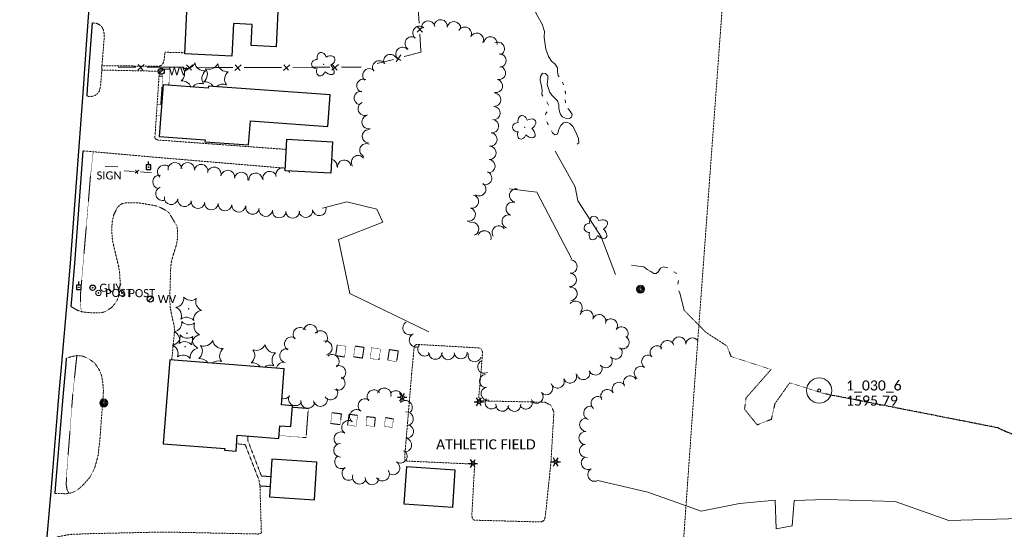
# Model space of a CAD drawing. Extents: x 386237 to 390135, y 96958 to 113752.
# Tile 40 of 116: x 387879 to 388464, y 99903 to 100206. Entities that reach past the tile are written whole.
import ezdxf
from ezdxf.enums import TextEntityAlignment as Align
from ezdxf.lldxf.tags import DXFTag

# ---------------------------------------------------------------- set-up
doc = ezdxf.new("R2010")
doc.units = 0
doc.header["$MEASUREMENT"] = 0
for name, pattern in [('Echnl', [0.68, 0.25, -0.03, 0.02, -0.03, 0.02, -0.03, 0.02, -0.03, 0.25]), ('Wisdot3', [0.1875, 0.125, -0.0625]), ('Wisdot5', [0.1, 0.05, -0.05]), ('Wisdot6', [0.375, 0.125, -0.0625, 0.03125, -0.0625, 0.03125, -0.0625])]:
    doc.linetypes.add(name, pattern=pattern)
for name, color, linetype, lineweight in [('E_AREA', 51, 'Wisdot3', 18), ('E_BLD', 231, 'Continuous', 25), ('E_DWY', 51, 'Wisdot3', 18), ('E_LAND_BrushLine', 81, 'Ebrul', 18), ('E_LAND_TreeLine', 81, 'Etrel', 18), ('E_LAND_Vegetation', 81, 'Continuous', 18), ('E_LTG', 21, 'Continuous', 25), ('E_MAP_Limits', 81, 'Wisdot3', 18), ('E_MAP_PassPoints', 41, 'Continuous', 18), ('E_MISCPROP', 31, 'Continuous', 18), ('E_MISCPROP_Railing', 31, 'Continuous', 18), ('E_PATH_Sidewalk', 51, 'Wisdot5', 18), ('E_RDWY', 21, 'Continuous', 25), ('E_SGN', 21, 'Continuous', 18), ('E_UTL_EGuyWire', 201, 'Continuous', 25), ('E_UTL_EPowerPole', 231, 'Eelec', 25), ('E_UTL_W', 171, 'Continuous', 25), ('E_WTR', 131, 'Wisdot6', 18), ('E_WTR_Edge', 131, 'Echnl', 25), ('E_WTR_Elevations', 131, 'Continuous', 18)]:
    doc.layers.add(name, color=color, linetype=linetype, lineweight=lineweight)
doc.styles.add('CalibriLight', font='calibril.ttf')
doc.linetypes.add('Ebrul', pattern='A,0,[78,dgnlstyle-ewdotudls.shx,S=0.000246,R=0,X=0,Y=0],-0.030745,[79,dgnlstyle-ewdotudls.shx,S=0.000252,R=0,X=0,Y=0],-0.031925,[80,dgnlstyle-ewdotudls.shx,S=0.000327,R=0,X=0,Y=0],-0.039375', length=0.102045)
tags = doc.linetypes.add('Eelec', pattern='A,0.275,-0.05,["E",CalibriLight,S=0.07,R=0,X=-0.025,Y=-0.035],-0.05,0.875', length=1.25).pattern_tags.tags
tags[6] = DXFTag(74, 10)
doc.linetypes.add('Etrel', pattern='A,0,[14,dgnlstyle-ewdotudls.shx,S=0.00065925,R=0,X=0,Y=0],-0.082294', length=0.082294)

# ---------------------------------------------------------------- blocks, each defined once
blk = doc.blocks.new('PP')
at = {"layer": 'E_MAP_PassPoints', "lineweight": 0}
for radius in [7.5, 0.96]:
    blk.add_circle((0, 0), radius, dxfattribs=at)
blk = doc.blocks.new('GUY')
at = {"color": 0, "linetype": 'ByBlock', "lineweight": -2, "transparency": 16777216}
for radius in [4, 0.5]:
    blk.add_circle((0, 0), radius, dxfattribs=at)
at = {"color": 0, "linetype": 'ByBlock', "lineweight": -2, "transparency": 16777216, "style": 'CalibriLight'}
blk.add_text('GUY', height=12, dxfattribs=at).set_placement((10, 0), align=Align.MIDDLE_LEFT)
blk = doc.blocks.new('LPOL')
at = {"color": 0, "linetype": 'ByBlock', "lineweight": -2, "transparency": 16777216}
for p, q in [((-4, 0), (-1.5, 0)), ((-0.75, 1.3), (-2, 3.46)), ((0.75, 1.3), (2, 3.46)), ((1.5, 0), (4, 0)), ((-2, -3.46), (-0.75, -1.3)), ((2, -3.46), (0.75, -1.3))]:
    blk.add_line(p, q, dxfattribs=at)
for radius in [1.5, 1.5, 1.5, 0.125]:
    blk.add_circle((0, 0), radius, dxfattribs=at)
blk = doc.blocks.new('CTRE')
at = {"color": 0, "linetype": 'ByBlock', "lineweight": -2, "transparency": 16777216}
blk.add_circle((0, 0), 0.223, dxfattribs=at)
for centre, start, end in [((-11.97, 8.96), 280.2067, 5.97162), ((1.81, 14.92), 220.21132, 305.97623), ((13.83, 5.89), 160.21133, 245.97624), ((-13.83, -5.9), 340.21132, 65.97623), ((-1.81, -14.93), 40.21133, 125.97624)]:
    blk.add_arc(centre, 7.87, start, end, dxfattribs=at)
at = {"color": 0, "linetype": 'ByBlock', "lineweight": -2, "transparency": 16777216, "extrusion": (0, 0, -1)}
blk.add_arc((-12.03, -9.04), 7.87, 354.07279, 79.74889, dxfattribs=at)
blk = doc.blocks.new('POLE')
at = {"color": 0, "linetype": 'ByBlock', "lineweight": -2, "transparency": 16777216}
for radius in [4.46, 3.35, 2.23, 1.12]:
    blk.add_circle((0, 0), radius, dxfattribs=at)
blk = doc.blocks.new('PPOL')
at = {"color": 0, "linetype": 'ByBlock', "lineweight": -2, "transparency": 16777216}
blk.add_line((-0.1, 4.5), (-0.1, 11.6), dxfattribs=at)
at = {"color": 0, "linetype": 'ByBlock', "lineweight": -2, "transparency": 16777216, "flags": 128}
blk.add_lwpolyline([(-4.6, -4.5), (4.4, -4.5), (4.4, 4.5), (-4.6, 4.5)], close=True, dxfattribs=at)
at = {"color": 0, "linetype": 'ByBlock', "lineweight": -2, "transparency": 16777216}
blk.add_circle((0, 0), 0.582, dxfattribs=at)
blk = doc.blocks.new('SIGN')
at = {"color": 0, "linetype": 'ByBlock', "lineweight": -2, "transparency": 16777216, "style": 'CalibriLight'}
blk.add_text('SIGN', height=12, dxfattribs=at).set_placement((0, 0), align=Align.MIDDLE_CENTER)
blk = doc.blocks.new('DTRE')
at = {"color": 0, "linetype": 'ByBlock', "lineweight": -2, "transparency": 16777216}
blk.add_circle((-0.18, 0), 0.183, dxfattribs=at)
for centre, major_axis, ratio in [((-1.87, 5.32), (1.36, -4.98), 0.782863), ((-5.87, 0.15), (4.93, -0.12), 0.832022), ((4.06, 2.74), (-5.27, -2.93), 0.691916), ((-2.49, -5.24), (1.8, 4.86), 0.716896), ((3.54, -3.71), (-5.01, 4.58), 0.560249)]:
    blk.add_ellipse(centre, major_axis=major_axis, ratio=ratio, start_param=1.570796, end_param=4.712389, dxfattribs=at)
blk = doc.blocks.new('WV')
at = {"color": 0, "linetype": 'ByBlock', "lineweight": -2, "transparency": 16777216}
blk.add_line((-2.8, -2.8), (2.8, 2.8), dxfattribs=at)
blk.add_circle((0, 0), 4, dxfattribs=at)
at = {"color": 0, "linetype": 'ByBlock', "lineweight": -2, "transparency": 16777216, "style": 'CalibriLight'}
blk.add_text('WV', height=10.8, dxfattribs=at).set_placement((10, 0), align=Align.MIDDLE_LEFT)
blk = doc.blocks.new('POST')
at = {"color": 0, "linetype": 'ByBlock', "lineweight": -2, "transparency": 16777216}
for radius in [4, 0.5]:
    blk.add_circle((0, 0), radius, dxfattribs=at)
at = {"color": 0, "linetype": 'ByBlock', "lineweight": -2, "transparency": 16777216, "style": 'CalibriLight'}
blk.add_text('POST', height=12, dxfattribs=at).set_placement((10, 0), align=Align.MIDDLE_LEFT)

msp = doc.modelspace()

# ---------------------------------------------------------------- linework, layer by layer
at = {"layer": 'E_BLD'}
for p, q in [((387976.99, 100185.59), (387979.35, 100236.86)), ((388033.19, 100234.38), (388031.15, 100189.85)), ((388005.76, 100203.62), (388004.87, 100184.3)), ((388016.96, 100203.11), (388005.76, 100203.62)), ((388005.76, 100203.62), (388005.76, 100203.62)), ((388016.38, 100190.53), (388016.96, 100203.11)), ((388016.96, 100203.11), (388016.96, 100203.11)), ((388031.15, 100189.85), (388016.38, 100190.53)), ((388031.15, 100189.85), (388031.15, 100189.85)), ((387976.99, 100185.59), (387976.99, 100185.59)), ((388004.87, 100184.3), (387976.99, 100185.59)), ((388004.87, 100184.3), (388004.87, 100184.3)), ((387963.99, 100167.15), (387961.76, 100136.55)), ((387990.86, 100165.19), (387963.99, 100167.15)), ((387963.99, 100167.15), (387963.99, 100167.15)), ((387990.95, 100166.45), (387990.86, 100165.19)), ((388063.27, 100161.16), (387990.95, 100166.45)), ((387990.95, 100166.45), (387990.95, 100166.45)), ((387990.86, 100165.19), (387990.86, 100165.19)), ((388061.89, 100142.35), (388063.27, 100161.16)), ((388014.81, 100131.5), (388015.84, 100145.72)), ((388015.84, 100145.72), (388015.84, 100145.72)), ((388015.84, 100145.72), (388061.89, 100142.35)), ((387961.76, 100136.55), (387988.93, 100134.56)), ((388061.89, 100142.35), (388061.89, 100142.35)), ((387988.93, 100134.56), (387988.85, 100133.39)), ((387988.85, 100133.39), (388014.81, 100131.5)), ((387988.93, 100134.56), (387988.93, 100134.56)), ((388014.81, 100131.5), (388014.81, 100131.5)), ((388036.54, 100116.19), (388037.6, 100134.89)), ((388037.6, 100134.89), (388064.69, 100133.34)), ((388037.6, 100134.89), (388037.6, 100134.89)), ((388064.69, 100133.34), (388063.62, 100114.64)), ((388064.69, 100133.34), (388064.69, 100133.34)), ((388063.62, 100114.64), (388036.54, 100116.19)), ((388063.62, 100114.64), (388063.62, 100114.64)), ((387968.03, 100003.87), (387964.12, 99954.02)), ((388035.94, 99998.54), (387968.03, 100003.87)), ((387968.03, 100003.87), (387968.03, 100003.87)), ((388034.26, 99977.09), (388035.94, 99998.54)), ((388040.92, 99976.57), (388034.26, 99977.09)), ((388034.26, 99977.09), (388034.26, 99977.09)), ((388039.95, 99964.15), (388040.92, 99976.57)), ((388032.74, 99957.19), (388033.33, 99964.67)), ((388033.33, 99964.67), (388033.33, 99964.67)), ((388033.33, 99964.67), (388039.95, 99964.15)), ((388007.32, 99949.6), (388008.06, 99959.13)), ((388008.06, 99959.13), (388008.06, 99959.13)), ((388008.06, 99959.13), (388032.74, 99957.19)), ((388032.74, 99957.19), (388032.74, 99957.19)), ((387964.12, 99954.02), (387964.12, 99954.02)), ((387964.12, 99954.02), (388000.6, 99951.16)), ((388000.6, 99951.16), (388000.52, 99950.13)), ((388000.52, 99950.13), (388000.52, 99950.13)), ((388000.52, 99950.13), (388007.32, 99949.6)), ((388000.6, 99951.16), (388000.6, 99951.16)), ((388028.68, 99944.79), (388027.15, 99922.47)), ((388055.42, 99942.95), (388028.68, 99944.79)), ((388028.68, 99944.79), (388028.68, 99944.79)), ((388053.88, 99920.63), (388055.42, 99942.95)), ((388107.3, 99918.03), (388108.79, 99940.42)), ((388108.79, 99940.42), (388137.42, 99938.52)), ((388137.42, 99938.52), (388135.94, 99916.13)), ((388137.42, 99938.52), (388137.42, 99938.52)), ((388027.15, 99922.47), (388027.15, 99922.47)), ((388027.15, 99922.47), (388053.88, 99920.63)), ((388053.88, 99920.63), (388053.88, 99920.63)), ((388135.94, 99916.13), (388107.3, 99918.03)), ((388107.3, 99918.03), (388107.3, 99918.03)), ((388135.94, 99916.13), (388135.94, 99916.13))]:
    msp.add_line(p, q, dxfattribs=at)
at = {"layer": 'E_DWY', "flags": 128}
for points in [[(387921.79, 100204.03), (387924.29, 100203.8), (387926.01, 100203.01), (387927.61, 100201.69), (387928.53, 100199.79), (387928.96, 100197.68), (387929.09, 100196.22), (387927.67, 100178.58), (387961.29, 100178.23), (387962.5, 100178.52), (387963.2, 100178.98), (387964.05, 100180.08), (387964.56, 100181.89), (387965.08, 100186.58), (387977.02, 100186.25)], [(387959.25, 100137.62), (387961.79, 100175.28), (387927.63, 100175.98), (387926.81, 100166.21), (387926.15, 100163.6), (387925.52, 100162.52), (387924.59, 100161.58), (387923.52, 100160.91), (387922.49, 100160.48), (387921.54, 100160.33), (387918.63, 100160.38)], [(387959.25, 100137.62), (387959.09, 100136.01), (387959.23, 100135.29), (387959.92, 100134.92), (387960.84, 100134.43), (388037.26, 100128.84)], [(387916.23, 100128.01), (387958.35, 100124.26)], [(387958.35, 100124.26), (388036.62, 100117.67)], [(387969.12, 100003.78), (387970.51, 100017.67), (387970.83, 100022.05), (387970.49, 100024.68), (387969.83, 100026.97), (387969.04, 100030.73), (387968.31, 100034.67), (387968.05, 100038.3), (387968.03, 100042.66), (387968.44, 100056.59), (387968.78, 100061.37), (387969.9, 100065.67), (387970.89, 100068.99), (387971.85, 100071.91), (387972.55, 100075.89), (387972.58, 100080.25), (387972.3, 100083.17), (387967.39, 100091.31), (387964.43, 100093.29), (387960.57, 100095.13), (387954.63, 100096.26), (387949.4, 100097.07), (387942.02, 100097.15), (387939.31, 100096.5), (387936.9, 100094.51), (387934.58, 100089.7), (387933.69, 100085.43), (387933.52, 100080.09), (387933.93, 100074.57), (387935.07, 100069.81), (387936.41, 100064.05), (387937.62, 100059.13), (387938.23, 100055.11), (387938.47, 100050.26), (387938.32, 100045.26), (387937.77, 100042.15), (387936.83, 100039.57), (387935.35, 100037.22), (387933.58, 100035.06), (387930.81, 100033.21), (387928.92, 100032.24), (387927.15, 100031.79), (387923.42, 100031.72), (387918.81, 100031.95), (387915.71, 100032.39), (387912.9, 100033.37), (387909.22, 100035.54)], [(388111.69, 99995.76), (388113.07, 100010.22), (388113.15, 100011.68), (388113.79, 100012.54), (388114.84, 100013), (388151.63, 100010.93), (388152.91, 100010.47), (388153.82, 100008.52), (388152.79, 99995.42)], [(387906.5, 100004.75), (387909.76, 100005.77), (387912.81, 100006.4), (387916.25, 100006.05), (387919.8, 100004.47), (387923.26, 100002.02), (387925.95, 99998.14), (387927.42, 99994.66), (387928.21, 99989.92), (387928.57, 99985.59), (387928.2, 99980.13)], [(388111.69, 99995.76), (388107.55, 99946.04), (388107.69, 99944.45), (388109.06, 99943.69), (388146.34, 99942.01), (388147.97, 99941.71), (388149.06, 99940.78), (388147.44, 99911.51), (388147.75, 99909.5), (388148.99, 99908.58), (388188.55, 99907.53), (388190.37, 99908.41), (388191.07, 99910.5), (388194.46, 99943.12)], [(388194.46, 99943.12), (388196.19, 99972.83), (388194.39, 99976.91), (388190.9, 99978.65), (388153.4, 99979.45), (388151.86, 99980.48), (388151.58, 99982.06), (388152.79, 99995.42)], [(387899.63, 99924.4), (387906.5, 99924.32), (387909.8, 99924.82), (387913.36, 99926.67), (387916.61, 99929.62), (387920.54, 99934.11), (387923.3, 99939.32), (387925.29, 99946.54), (387926.42, 99956.14), (387928.2, 99980.13)], [(387897.23, 99897.16), (387902.75, 99899.04), (387908.9, 99900.15), (387920.01, 99900.56), (387935.8, 99900.92), (387948.1, 99901.21), (387962.78, 99901.54), (387973.27, 99901.38), (388020.52, 99900.36), (388022.06, 99900.64), (388022.38, 99901.26), (388021.56, 99928.75), (388020.96, 99932.41), (388012.81, 99953.42), (388007.66, 99953.99)]]:
    msp.add_lwpolyline(points, dxfattribs=at)
at = {"layer": 'E_LAND_BrushLine', "ltscale": 2.5, "elevation": 1595.79}
msp.add_lwpolyline([(388232.79, 100054.51), (388224.34, 100076.86), (388210.43, 100098.21), (388208.83, 100106.62), (388196.94, 100127.73)], dxfattribs=at)
at = {"layer": 'E_LAND_TreeLine'}
for p, q in [((388222.23, 99932.14), (388252.1, 99925.32)), ((388252.1, 99925.32), (388283.64, 99913.87)), ((388306.56, 99918.57), (388327.63, 99920.44)), ((388327.63, 99920.44), (388328.27, 99903.45)), ((388337.79, 99905.25), (388338.88, 99920.26)), ((388338.88, 99920.26), (388358.04, 99920.96)), ((388358.04, 99920.96), (388398.87, 99919.71)), ((388283.64, 99913.87), (388306.56, 99918.57)), ((388398.87, 99919.71), (388430.93, 99908.47)), ((388430.93, 99908.47), (388473.45, 99909.6)), ((388328.27, 99903.45), (388337.79, 99905.25))]:
    msp.add_line(p, q, dxfattribs=at)
at = {"layer": 'E_LAND_TreeLine', "ltscale": 2.5}
for points, elevation in [([(388206.77, 100063.56), (388186.15, 100103.45), (388169.8, 100105.5)], 1596.6), ([(388058.66, 100093.88), (388073.16, 100097.67), (388091.03, 100093.32), (388094.46, 100085.61), (388068.23, 100075.24), (388075.01, 100043.31), (388121.84, 100020.51)], 1608.11)]:
    msp.add_lwpolyline(points, dxfattribs=dict(at, elevation=elevation))
at = {"layer": 'E_LAND_Vegetation'}
for centre, radius, start, end in [((388116.36, 100198.07), 3.97, 50.46258, 230.46258), ((388121.58, 100201.25), 3.97, 8.88175, 188.88175), ((388128.9, 100201.92), 3.97, 352.58882, 172.58882), ((388136.78, 100200.89), 3.97, 352.58882, 172.58882), ((388143.25, 100197.58), 3.97, 332.40674, 152.40674), ((388111.74, 100191.83), 3.97, 55.90274, 235.90274), ((388150.35, 100193.96), 3.97, 333.46125, 153.46125), ((388158.5, 100191.83), 3.97, 350.58491, 170.58491), ((388106.22, 100185.56), 3.97, 40.45514, 220.45514), ((388162.85, 100188.61), 3.97, 296.99894, 116.99894), ((388098.98, 100181.28), 3.97, 23.24814, 203.24814), ((388163.85, 100181.62), 3.97, 273.20642, 93.20642), ((387977.72, 100182.58), 5.72, 249.63402, 335.39893), ((387988.57, 100181.16), 5.72, 189.63402, 275.39893), ((387991.24, 100182.13), 5.72, 249.63402, 335.39893), ((388002.09, 100180.71), 5.72, 189.63402, 275.39893), ((388092.4, 100177.57), 3.97, 34.07781, 214.07781), ((388163.52, 100174.26), 3.97, 257.40233, 77.40233), ((387971.07, 100173.9), 5.72, 309.63401, 35.39892), ((387992.76, 100171.05), 5.72, 129.63402, 215.39893), ((387984.59, 100173.45), 5.72, 309.63401, 35.39892), ((388006.28, 100170.6), 5.72, 129.63402, 215.39893), ((388086.55, 100172.84), 3.97, 45.77063, 225.77063), ((387975.26, 100163.79), 5.72, 22.07108, 95.39892), ((387986.1, 100162.36), 5.72, 69.63401, 142.29067), ((387988.78, 100163.34), 5.72, 30.48789, 95.39892), ((387999.62, 100161.91), 5.72, 69.63401, 133.06343), ((388083.07, 100166.68), 3.97, 68.36924, 248.36924), ((388161.79, 100166.51), 3.97, 257.40233, 77.40233), ((388081.48, 100159.33), 3.97, 80.60709, 260.60709), ((388160.76, 100158.38), 3.97, 266.29927, 86.29927), ((388083.78, 100153), 3.97, 113.52339, 293.52339), ((388160.25, 100150.45), 3.97, 266.29927, 86.29927), ((388086.04, 100145.12), 3.97, 105.47311, 285.47311), ((388159.38, 100142.66), 3.97, 263.29194, 83.29194), ((388086.32, 100136.65), 3.97, 85.62725, 265.62725), ((388158.45, 100134.77), 3.97, 263.29194, 83.29194), ((388084.82, 100128.35), 3.97, 67.39329, 247.39329), ((388157.97, 100126.74), 3.97, 266.649, 86.649), ((388079.85, 100121.25), 3.97, 35.72117, 215.72117), ((387964.74, 100115.52), 4.06, 49.49143, 229.49143), ((387971.03, 100117), 4.06, 7.85087, 187.85087), ((387978.56, 100116.98), 4.06, 352.25523, 172.25523), ((387986.6, 100115.89), 4.06, 352.25523, 172.25523), ((388063.32, 100119.14), 3.97, 353.3694, 78.64706), ((388071.64, 100118.59), 3.97, 6.73401, 186.73401), ((388157.29, 100118.88), 3.97, 264.93863, 84.93863), ((387961.91, 100109.5), 4.06, 83.57639, 263.57639), ((387994.35, 100114.26), 4.06, 346.62733, 166.62733), ((388002.41, 100112.44), 4.06, 351.42863, 171.42863), ((388010.43, 100111.23), 4.06, 351.42863, 171.42863), ((388018.96, 100110.75), 4.06, 6.24487, 186.24487), ((388027.3, 100111.76), 4.06, 15.13675, 195.13675), ((388035.13, 100113.88), 4.06, 68.41783, 195.13675), ((388035.13, 100113.88), 4.06, 15.13675, 32.77084), ((388042.99, 100116.14), 4.06, 181.31065, 197.19371), ((388155.34, 100111.8), 3.97, 248.90075, 68.90075), ((388151.82, 100105.21), 3.97, 235.85291, 55.85291), ((387963.66, 100102.58), 4.06, 109.24104, 289.24104), ((388147.52, 100097.86), 3.97, 256.02241, 76.02241), ((388173.71, 100101.45), 3.97, 79.52025, 259.52025), ((387968.77, 100100.12), 4.06, 170.887, 350.887), ((387976.74, 100098.88), 4.06, 172.04523, 352.04523), ((387984.78, 100097.76), 4.06, 172.04523, 352.04523), ((387992.73, 100096.98), 4.06, 175.67705, 355.67705), ((388000.84, 100096.36), 4.06, 174.89211, 354.89211), ((388008.93, 100095.64), 4.06, 174.89211, 354.89211), ((388171.72, 100093.54), 3.97, 72.41037, 252.41037), ((388017.1, 100094.39), 4.06, 169.90439, 349.90439), ((388024.99, 100093.11), 4.06, 173.46342, 353.46342), ((388033.05, 100092.19), 4.06, 173.46342, 353.46342), ((388040.93, 100092.04), 4.06, 180.20253, 0.20253), ((388048.78, 100092.5), 4.06, 187.33117, 7.33117), ((388056.83, 100093.54), 4.06, 187.33117, 7.33117), ((388145.6, 100090.15), 3.97, 256.02241, 76.02241), ((388169.32, 100085.97), 3.97, 72.41037, 252.41037), ((388147.57, 100081.57), 3.97, 289.03362, 109.03362), ((388154.96, 100076.54), 3.97, 339.37084, 159.37084), ((388163.43, 100079.49), 3.97, 33.66479, 213.66479), ((388206.11, 100059.22), 3.97, 266.62153, 86.62153), ((388205.64, 100051.29), 3.97, 266.62153, 86.62153), ((388206.02, 100043.11), 3.97, 274.73614, 94.73614), ((388208.96, 100034.79), 3.97, 319.29389, 139.29389), ((388215.63, 100029.38), 3.97, 340.54204, 160.54204), ((388110.53, 100022.76), 4.06, 120.48052, 300.48052), ((388223.12, 100026.74), 3.97, 340.54204, 160.54204), ((388230.03, 100024.25), 3.97, 322.4373, 142.4373), ((388045.37, 100018.95), 4.13, 39.62407, 219.62407), ((388051.45, 100020.65), 4.13, 345.81826, 165.81826), ((388057.5, 100016.97), 4.13, 317.59829, 137.59829), ((388236.32, 100019.41), 3.97, 322.4373, 142.4373), ((387988.27, 100017.68), 5.72, 249.63402, 335.39893), ((387999.12, 100016.26), 5.72, 189.63402, 275.39893), ((388040.27, 100013.28), 4.13, 56.05816, 236.05816), ((388060.29, 100010.93), 4.13, 280.90646, 100.90646), ((388114.34, 100015.48), 4.06, 117.26723, 297.26723), ((388236.92, 100014.29), 3.97, 238.59035, 58.59035), ((388263.66, 100011.36), 4, 17.70005, 197.70005), ((388270.59, 100013.47), 4, 355.40676, 175.40676), ((388278.56, 100012.84), 4, 38.71165, 175.40676), ((387981.61, 100009), 5.72, 309.63401, 35.39892), ((388003.31, 100006.15), 5.72, 129.63402, 215.39893), ((388012.75, 100006.52), 5.72, 309.63401, 35.39892), ((388019.41, 100015.2), 5.72, 249.63402, 335.39893), ((388030.26, 100013.78), 5.72, 189.63402, 275.39893), ((388034.45, 100003.67), 5.72, 129.63402, 215.39893), ((388037.43, 100006.28), 4.13, 76.39221, 256.39221), ((388119.39, 100010.14), 4.06, 137.81496, 317.81496), ((388125.71, 100008.22), 4.06, 180.10733, 0.10733), ((388133.36, 100007.79), 3.87, 178.4523, 358.43698), ((388140.9, 100008.25), 3.87, 183.39755, 3.38223), ((388232.8, 100008.22), 3.97, 221.495, 41.495), ((388257.35, 100008.19), 4, 41.48954, 221.48954), ((387985.8, 99998.89), 5.72, 34.06373, 95.39892), ((387996.65, 99997.47), 5.72, 69.63401, 129.20732), ((388016.94, 99996.41), 5.72, 34.54329, 95.39892), ((388035.49, 99998.26), 4.13, 76.39221, 171.11243), ((388064.43, 100002.85), 4.13, 308.12263, 128.12263), ((388149.05, 100006.5), 3.87, 164.93449, 344.91917), ((388154.8, 99999.72), 3.87, 119.69865, 299.68333), ((388226.89, 100003.14), 3.97, 217.07112, 37.07112), ((388252.33, 100002.7), 4, 56.53797, 236.53797), ((388027.79, 99994.99), 5.72, 69.63401, 128.66353), ((388068.35, 99996.33), 4.13, 291.41118, 111.41118), ((388213.7, 99996.03), 3.97, 194.28193, 14.28193), ((388220.9, 99998.77), 3.97, 201.26429, 21.26429), ((388247.92, 99996.03), 4, 56.53797, 236.53797), ((388067.96, 99989.9), 4.13, 242.99087, 62.99087), ((388155.84, 99991.22), 3.87, 94.79193, 274.77661), ((388198.41, 99990.99), 3.97, 202.13594, 22.13594), ((388205.77, 99993.98), 3.97, 202.13594, 22.13594), ((388234.84, 99986.51), 3.99, 33.18125, 213.16592), ((388241.49, 99990.29), 4, 31.36891, 211.36891), ((388063.6, 99984.22), 4.13, 216.42923, 36.42923), ((388089.31, 99981.95), 4.09, 37.06613, 217.05081), ((388095.36, 99983.02), 4.09, 345.43225, 165.41693), ((388102.21, 99981.36), 4.09, 314.94877, 134.93344), ((388156.82, 99983.76), 3.87, 100.5023, 280.48698), ((388191.64, 99987), 3.87, 221.86514, 41.84982), ((388228.02, 99982.21), 3.99, 30.73997, 210.72465), ((388035.79, 99984.78), 4.13, 252.55955, 323.19053), ((388042.64, 99980.73), 4.13, 151.77965, 331.77965), ((388049.97, 99979.16), 4.13, 171.96474, 351.96474), ((388057.49, 99980.29), 4.13, 190.22419, 10.22419), ((388083.96, 99976.61), 4.09, 51.87696, 231.86163), ((388107.98, 99975.57), 4.09, 314.94877, 134.93344), ((388159.15, 99978.49), 3.87, 143.6046, 323.58928), ((388179.5, 99978.45), 3.87, 207.62894, 27.61362), ((388185.88, 99981.84), 3.87, 221.86514, 41.84982), ((388222.25, 99978.03), 3.99, 51.63818, 231.62286), ((388078.91, 99970.18), 4.09, 51.87696, 231.86163), ((388108.57, 99968.83), 4.09, 276.70262, 96.6873), ((388165.53, 99977.11), 3.87, 173.26054, 353.24521), ((388172.65, 99977), 3.87, 188.77842, 8.7631), ((388217.87, 99972.26), 3.99, 70.82977, 250.81445), ((388074.22, 99963.69), 4.09, 56.27364, 236.25832), ((388215.46, 99965.29), 3.99, 87.19704, 267.18172), ((388108.74, 99961.26), 4.09, 262.17317, 82.15784), ((388215.07, 99957.32), 3.99, 87.19704, 267.18172), ((388069.68, 99956.9), 4.09, 56.27364, 236.25832), ((388107.63, 99953.16), 4.09, 262.17317, 82.15784), ((388069.45, 99950.1), 4.09, 90.2581, 270.24278), ((388104.91, 99946.61), 4.09, 237.73416, 57.71883), ((388215.36, 99949.82), 3.99, 99.19179, 279.17647), ((388070.07, 99943.31), 4.09, 121.8617, 301.84638), ((388216.47, 99942.64), 3.99, 118.75593, 298.74061), ((388074.39, 99936.37), 4.09, 121.8617, 301.84638), ((388094.34, 99935.97), 4.09, 212.20049, 32.18517), ((388100.55, 99939.7), 4.09, 237.73416, 57.71883), ((388220.31, 99935.64), 3.99, 118.75593, 298.74061), ((388080.63, 99934.14), 4.09, 160.98606, 340.97073), ((388088.15, 99933.77), 4.09, 177.95123, 357.93591), ((388134.04, 99927.4), 3.99, 40.81698, 44.90451)]:
    msp.add_arc(centre, radius, start, end, dxfattribs=at)
at = {"layer": 'E_MAP_Limits', "lineweight": 0, "flags": 128}
for points in [[(388257.1, 101024.24), (388303.44, 100488.15), (388301.07, 100279.09), (388279.8, 99989.74)], [(388208.75, 99168.16), (388249.68, 99563.1), (388279.8, 99989.74)]]:
    msp.add_lwpolyline(points, dxfattribs=at)
at = {"layer": 'E_MISCPROP_Railing'}
for p, q in [((388118.15, 100198.49), (388114.69, 100201.95)), ((388114.93, 100198.43), (388117.88, 100201.42)), ((388101.78, 100184.07), (388105.25, 100181.72)), ((388102.41, 100180.92), (388105.19, 100184.95)), ((387948.91, 100175.86), (387952.77, 100179.21)), ((387949.1, 100179.22), (387951.99, 100175.93)), ((387977.77, 100175.8), (387981.63, 100179.15)), ((387977.95, 100179.16), (387980.84, 100175.87)), ((388006.62, 100175.75), (388010.48, 100179.1)), ((388006.81, 100179.1), (388009.7, 100175.81)), ((388035.49, 100175.78), (388039.33, 100179.14)), ((388035.66, 100179.13), (388038.56, 100175.86)), ((388064.34, 100175.85), (388068.19, 100179.21)), ((388064.51, 100179.2), (388067.42, 100175.93)), ((387947.32, 100114.7), (387949.61, 100116.43)), ((387947.55, 100116.58), (387949.05, 100114.62))]:
    msp.add_line(p, q, dxfattribs=at)
at = {"layer": 'E_MISCPROP_Railing', "flags": 128}
for points in [[(388116.05, 100203.74), (388115.27, 100214.95)], [(388117.2, 100187.36), (388116.51, 100197.22)], [(388107.2, 100183.93), (388117.26, 100186.51), (388117.2, 100187.36)], [(387937.4, 100177.69), (387947.72, 100177.67)], [(387954.53, 100177.65), (387966.26, 100177.63)], [(387966.26, 100177.63), (387976.57, 100177.61)], [(387983.39, 100177.6), (387995.11, 100177.57)], [(387995.11, 100177.57), (388005.43, 100177.55)], [(388012.25, 100177.54), (388015.48, 100177.53), (388023.97, 100177.55)], [(388023.97, 100177.55), (388034.28, 100177.58)], [(388041.1, 100177.59), (388052.83, 100177.62)], [(388052.83, 100177.62), (388063.14, 100177.65)], [(388069.96, 100177.66), (388081.68, 100177.69)], [(388091.29, 100179.85), (388100.87, 100182.3)], [(387940.93, 100116.17), (387946.72, 100115.76)], [(387950.54, 100115.49), (387957.12, 100115.02)]]:
    msp.add_lwpolyline(points, dxfattribs=at)
at = {"layer": 'E_PATH_Sidewalk', "flags": 128}
for points in [[(387927.63, 100175.98), (387927.67, 100178.58)], [(387960.46, 100155.56), (387962.62, 100155.31), (387963.78, 100172.32), (387961.6, 100172.35)], [(387961.79, 100175.28), (387963.07, 100176.57), (387968.09, 100176.53), (387967.39, 100166.9)], [(387960.01, 100148.85), (387962.65, 100148.75)], [(387915.36, 100032.51), (387914.92, 100037.78), (387914.96, 100043.27), (387918.88, 100088.87), (387920.78, 100112.19), (387922.49, 100127.46)], [(387910.33, 99983.4), (387912.76, 100006.39)], [(387910.33, 99983.4), (387906.68, 99935.69), (387906.44, 99929.64), (387906.95, 99926.71), (387908.07, 99924.55)], [(388032.87, 99958.9), (388048.96, 99957.63), (388050.25, 99974.95), (388040.85, 99975.67)], [(388027.97, 99934.44), (388022.41, 99934.84), (388014.29, 99956.08), (388014.48, 99958.62)], [(388021.53, 99928.94), (388027.56, 99928.55)]]:
    msp.add_lwpolyline(points, dxfattribs=at)
for points in [[(388071.78, 100005.54), (388072.75, 100011.91), (388067.48, 100012.71), (388066.51, 100006.34)], [(388082.43, 100004.86), (388083.4, 100011.23), (388078.13, 100012.03), (388077.16, 100005.66)], [(388092.25, 100003.84), (388093.22, 100010.2), (388087.94, 100011.01), (388086.97, 100004.64)], [(388102.76, 100002.75), (388103.73, 100009.12), (388098.46, 100009.92), (388097.49, 100003.56)], [(388064.35, 99972.43), (388063.56, 99966.03), (388069.18, 99965.33), (388069.97, 99971.73)], [(388073.62, 99965.08), (388074.52, 99971.52), (388079.58, 99970.82), (388078.68, 99964.38)], [(388085.12, 99970.08), (388084.57, 99964.76), (388089.55, 99964.25), (388090.1, 99969.57)], [(388100.03, 99963.64), (388100.92, 99968.69), (388096.22, 99969.52), (388095.33, 99964.47)]]:
    msp.add_lwpolyline(points, close=True, dxfattribs=at)
at = {"layer": 'E_RDWY', "flags": 128}
for points in [[(387888.36, 100953.84), (387895.55, 100872.28), (387899.01, 100830.22), (387907, 100739.36), (387911.89, 100681.4), (387915.48, 100640.75), (387921.31, 100574.71), (387924.55, 100531.36), (387926.79, 100490.63), (387927.98, 100456.37), (387928.79, 100412.85), (387928.59, 100390.87), (387927.96, 100344.68), (387925.7, 100296.43), (387921.84, 100239.84), (387918.56, 100193.88), (387916.46, 100164.93), (387912.33, 100109.2), (387908.82, 100061.25), (387907.1, 100040.02), (387903.72, 100001.68), (387902.11, 99984.29)], [(387921.79, 100204.03), (387921.06, 100193.7), (387918.95, 100164.74), (387918.63, 100160.38)], [(387916.23, 100128.01), (387914.83, 100109.02), (387911.31, 100061.06), (387909.59, 100039.81), (387909.22, 100035.54)], [(387906.5, 100004.75), (387906.21, 100001.46), (387904.6, 99984.06)], [(387902.11, 99984.26), (387897.43, 99927.91), (387893.66, 99885.2), (387889.8, 99835.25), (387886.93, 99788.54), (387882.47, 99711.83), (387879.56, 99659.5), (387877.86, 99628.12), (387876.56, 99606), (387874.16, 99565.33)], [(387904.6, 99984.06), (387899.92, 99927.69), (387899.63, 99924.4)]]:
    msp.add_lwpolyline(points, dxfattribs=at)
at = {"layer": 'E_SGN'}
msp.add_line((387929.67, 100118.74), (387937.09, 100118.58), dxfattribs=at)
at = {"layer": 'E_WTR', "flags": 128}
for points in [[(388203.09, 100161.87), (388203.11, 100162.06), (388202.89, 100163.67)], [(388192.89, 100143.52), (388192.32, 100144.56), (388191.93, 100145.39)], [(388273.62, 100033.29), (388286.35, 100020.29), (388298.92, 100012.1), (388301.46, 100005.81), (388325.26, 99998.12), (388310.39, 99981.22), (388309.46, 99974.48), (388316.97, 99965.21), (388325.39, 99968.49), (388327.56, 99977.83), (388336.31, 99990.21), (388357.26, 99983.61)]]:
    msp.add_lwpolyline(points, dxfattribs=at)
at = {"layer": 'E_WTR_Edge', "ltscale": 5, "flags": 128}
msp.add_lwpolyline([(388460.09, 99963.41), (388357.26, 99983.61)], dxfattribs=at)
at = {"layer": 'E_WTR_Edge', "ltscale": 5}
msp.add_open_spline([(388460.09, 99963.41, 0.11), (388460.76, 99963.09, 0.07), (388473.6, 99957.09, -0.67), (388503.87, 99949.46, 0.36), (388526.28, 99931.34, -0.38), (388602.22, 99912.44, 0.05), (388601.94, 99859.26, -0.02), (388575.32, 99811.71, 0.01), (388529.32, 99738.53, 0), (388448.56, 99692.79, 0), (388350.87, 99659.58, 0), (388286.93, 99579.89, 0), (388255.3, 99513.23, 0), (388240.19, 99481.37)], degree=3, knots=[1596.699315, 1596.699315, 1596.699315, 1596.699315, 1599.146768, 1643.175399, 1687.20403, 1748.054282, 1778.14499, 1833.330737, 1911.005394, 2033.950326, 2101.520885, 2217.812109, 2324.231231, 2324.231231, 2324.231231, 2324.231231], dxfattribs=at)
at = {"layer": 'E_WTR_Elevations', "flags": 128}
for points in [[(388190.36, 100195.7), (388190.52, 100198.94), (388189.23, 100203.3), (388187.59, 100205.93), (388185.58, 100209.62), (388183.75, 100214.58), (388182.88, 100219.12), (388182.77, 100220.44)], [(388199.28, 100171.87), (388198.68, 100172.84), (388198.4, 100174.85), (388198.29, 100177.33), (388196.68, 100179.61), (388194.74, 100181.22), (388192.99, 100184.05), (388191.32, 100188.29), (388190.34, 100195.35), (388190.36, 100195.7)], [(388189.66, 100160.51), (388189.05, 100161.5), (388189.18, 100163.74), (388188.8, 100166.4), (388188.01, 100170.03), (388188.2, 100172.18), (388189.41, 100174.04), (388191.25, 100174), (388192.57, 100172.51), (388192.58, 100170.55), (388192.14, 100167.46), (388193.73, 100162.69), (388195.21, 100160.78)], [(388201.99, 100167.18), (388201.96, 100167.27), (388201.26, 100168.84)], [(388195.21, 100160.78), (388196.91, 100159.03), (388198.29, 100157.72), (388199.08, 100155.4), (388199.2, 100153.24), (388199.43, 100151.3), (388200.12, 100149.58), (388201.25, 100148.2), (388203.08, 100147.33), (388205.49, 100147.22), (388206.63, 100147.98), (388206.96, 100149.62), (388205.77, 100151.6), (388204.56, 100153.18)], [(388192.95, 100155.17), (388192.09, 100157.09)], [(388203.04, 100156.46), (388203.03, 100156.48), (388202.86, 100158.27)], [(388191.22, 100149.32), (388191.66, 100150.55), (388192.13, 100151.2)], [(388210.03, 100132.05), (388210.93, 100132.71), (388210.89, 100135.36), (388209.32, 100139.04), (388207.39, 100142.39), (388205.65, 100144.18), (388203.92, 100144.97), (388201.95, 100144.57), (388200.39, 100143.07), (388199.22, 100140.78), (388198.81, 100139.13), (388198.12, 100137.67), (388196.75, 100137.45), (388195.41, 100138.67), (388194.87, 100139.79)], [(388263.98, 100058.41), (388263.81, 100058.51), (388261.22, 100059.18), (388259.51, 100058.37), (388258.11, 100056.18), (388257.03, 100055.12), (388255.6, 100055.12), (388253.83, 100056.3), (388251.62, 100057.57), (388249.6, 100059.07), (388244.91, 100059.71), (388242.35, 100060.08)], [(388269.13, 100054.83), (388268.83, 100055.29), (388267.55, 100056.17)], [(388269.77, 100048.88), (388270.25, 100050.93)], [(388273.62, 100033.29), (388271.01, 100043.43), (388270.34, 100044.81)]]:
    msp.add_lwpolyline(points, dxfattribs=at)

# ---------------------------------------------------------------- block references
at = {"layer": 'E_LAND_Vegetation'}
for name, p, xscale, yscale, zscale in [('DTRE', (388059.51, 100179.4), 0.6769248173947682, 0.6769248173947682, 0.6769248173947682), ('DTRE', (388178.92, 100141.91), 0.6769248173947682, 0.6769248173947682, 0.6769248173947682), ('DTRE', (388221.47, 100082.09), 0.6769248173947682, 0.6769248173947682, 0.6769248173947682), ('CTRE', (387979.18, 100034.16), 0.7108526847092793, 0.7108526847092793, 0.7108526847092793), ('CTRE', (387978.13, 100019.66), 0.7108526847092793, 0.7108526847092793, 0.7108526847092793), ('CTRE', (387977.15, 100011.66), 0.7108526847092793, 0.7108526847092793, 0.7108526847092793)]:
    msp.add_blockref(name, p, dxfattribs=dict(at, xscale=xscale, yscale=yscale, zscale=zscale))
at = {"layer": 'E_LTG', "xscale": 0.692840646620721, "yscale": 0.692840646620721, "zscale": 0.692840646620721}
for p in [(388106.13, 99981.69), (388151.66, 99978.95), (388148.1, 99942.32), (388197.25, 99943.15)]:
    msp.add_blockref('LPOL', p, dxfattribs=at)
at = {"layer": 'E_MAP_PassPoints', "lineweight": 0}
msp.add_blockref('PP', (388353.81, 99985.63), dxfattribs=at)
msp.add_blockref('PP', (388353.81, 99985.63), dxfattribs=at)
at = {"layer": 'E_MISCPROP'}
for name, p, xscale, yscale, zscale in [('POST', (387925.59, 100043.58), 0.3999999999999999, 0.3999999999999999, 0.3999999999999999), ('POST', (387939.4, 100043.46), 0.3999999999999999, 0.3999999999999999, 0.3999999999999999), ('POLE', (388247.69, 100045.78), 0.5377037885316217, 0.5377037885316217, 0.5377037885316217), ('POLE', (387928.73, 99978.22), 0.5377037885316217, 0.5377037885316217, 0.5377037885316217)]:
    msp.add_blockref(name, p, dxfattribs=dict(at, xscale=xscale, yscale=yscale, zscale=zscale))
at = {"layer": 'E_SGN', "xscale": 0.3999999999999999, "yscale": 0.3999999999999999, "zscale": 0.3999999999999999}
msp.add_blockref('SIGN', (387931.9, 100113.38), dxfattribs=at)
at = {"layer": 'E_UTL_EGuyWire', "xscale": 0.3999999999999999, "yscale": 0.3999999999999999, "zscale": 0.3999999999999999}
msp.add_blockref('GUY', (387922.15, 100046.67), dxfattribs=at)
at = {"layer": 'E_UTL_EPowerPole', "xscale": 0.2981736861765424, "yscale": 0.2981736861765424, "zscale": 0.2981736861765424}
for p in [(387955.41, 100118.28), (387913.96, 100046.89)]:
    msp.add_blockref('PPOL', p, dxfattribs=at)
at = {"layer": 'E_UTL_W', "xscale": 0.4444444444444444, "yscale": 0.4444444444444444, "zscale": 0.4444444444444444}
for p in [(387962.91, 100175.23), (387956.4, 100039.93)]:
    msp.add_blockref('WV', p, dxfattribs=at)

# ---------------------------------------------------------------- texts
at = {"layer": 'E_AREA', "style": 'CalibriLight'}
msp.add_text('ATHLETIC FIELD', height=6, dxfattribs=at).set_placement((388155.77, 99953.63), align=Align.MIDDLE_CENTER)
at = {"layer": 'E_MAP_PassPoints', "lineweight": 0, "style": 'CalibriLight'}
for s, p in [('1_030_6', (388369.81, 99985.63)), ('1_030_6', (388369.81, 99985.63)), ('1595.79', (388369.81, 99976.63)), ('1595.79', (388369.81, 99976.63))]:
    msp.add_text(s, height=6, dxfattribs=at).set_placement(p)

doc.saveas('drawing.dxf')
